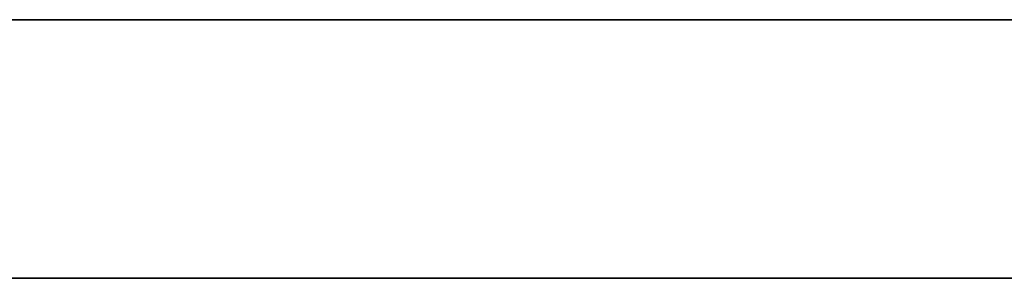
# Model space of a CAD drawing. Header units: millimetres. Extents: x -1100 to 1100, y -7 to 710.
# Tile 28 of 256: x -1001.25 to -984.13, y 705.5 to 710. Entities that reach past the tile are written whole.
import ezdxf

# ---------------------------------------------------------------- set-up
doc = ezdxf.new("R2010")
doc.units = ezdxf.units.MM
doc.header["$MEASUREMENT"] = 0
doc.layers.add('IGES LEVEL 15', color=7, linetype='Continuous')

msp = doc.modelspace()

# ---------------------------------------------------------------- linework, layer by layer
at = {"layer": 'IGES LEVEL 15'}
for points in [[(-1100, 710, 0), (-1100, 710, 1200), (1100, 710, 1200), (1100, 710, 0)], [(1100, 710, 0), (1100, 710, -1200), (-1100, 710, -1200), (-1100, 710, 0)]]:
    msp.add_rational_spline(points, [1, 0.333333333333, 0.333333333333, 1], degree=3, dxfattribs=at)
at = {"layer": 'IGES LEVEL 15', "color": 253}
for points in [[(-1100, 710, 0), (-1100, 710, 1200), (1100, 710, 1200), (1100, 710, 0)], [(1100, 710, 0), (1100, 710, -1200), (-1100, 710, -1200), (-1100, 710, 0)], [(-1100, 710, 0), (-1100, 710, 1200), (1100, 710, 1200), (1100, 710, 0)], [(1100, 710, 0), (1100, 710, -1200), (-1100, 710, -1200), (-1100, 710, 0)], [(-1100, 705.5, 0), (-1100, 705.5, 1200), (1100, 705.5, 1200), (1100, 705.5, 0)], [(1100, 705.5, 0), (1100, 705.5, -1200), (-1100, 705.5, -1200), (-1100, 705.5, 0)]]:
    msp.add_rational_spline(points, [1, 0.333333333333, 0.333333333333, 1], degree=3, dxfattribs=at)
msp.add_open_spline([(-1100, 710, 0), (0, 710, 0), (1100, 710, 0)], degree=2, dxfattribs=at)

doc.saveas('drawing.dxf')
